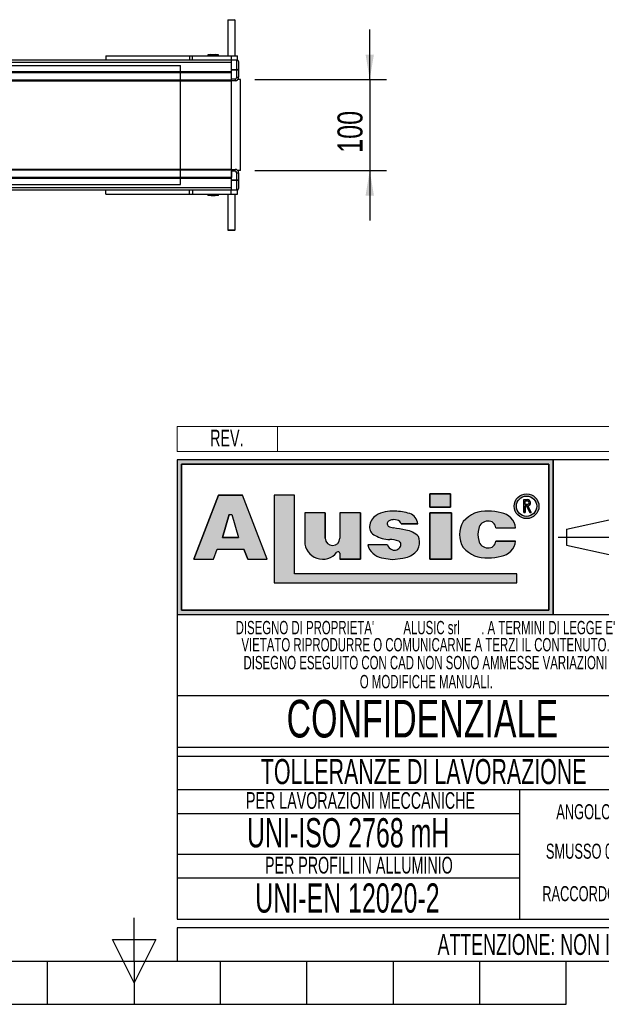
# Model space of a CAD drawing. Header units: millimetres. Extents: x 0 to 420, y 0 to 297.
# Tile 14 of 80: x 196 to 266, y 0 to 118. Entities that reach past the tile are written whole.
import ezdxf
from ezdxf.enums import TextEntityAlignment as Align

# ---------------------------------------------------------------- set-up
doc = ezdxf.new("R2010")
doc.units = ezdxf.units.MM
doc.linetypes.add('CENTERX2', pattern=[20.319999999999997, 12.7, -2.54, 2.54, -2.54])
doc.layers.add('CARTIGLIO', color=140, linetype='Continuous')
doc.layers.add('QUOTE', color=174, linetype='Continuous')
doc.styles.add('SLDTEXTSTYLE0', font='TXT', dxfattribs={"width": 0.6382978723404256})
doc.styles.add('SLDTEXTSTYLE1', font='TXT', dxfattribs={"width": 0.675})
doc.styles.add('SLDTEXTSTYLE3', font='TXT', dxfattribs={"width": 0.75})
doc.dimstyles.new('SLDDIMSTYLE1', dxfattribs={"dimtxt": 3, "dimasz": 3, "dimexe": 0, "dimexo": 0.0625, "dimgap": 0.75, "dimtad": 1, "dimlfac": 9.185211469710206, "dimrnd": 1e-09, "dimzin": 12, "dimdsep": 46, "dimtxsty": 'SLDTEXTSTYLE3', "dimsah": 1, "dimcen": 0.09, "dimadec": 0, "dimazin": 3, "dimtfac": 1, "dimtdec": 3, "dimtmove": 0, "dimatfit": 0, "dimfxl": 0, "dimfrac": 2, "dimtolj": 1, "dimtzin": 12, "dimarcsym": 0})

# ---------------------------------------------------------------- blocks, each defined once
blk = doc.blocks.new('SW_NOTE_0_1')
at = {"layer": 'CARTIGLIO', "color": 0, "insert": (85.40558510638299, 3.222669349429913), "char_height": 2.5, "attachment_point": 2, "style": 'SLDTEXTSTYLE0'}
blk.add_mtext("ATTENZIONE: NON INTERPRETARE IL DISEGNO. IN CASO DI QUOTE MANCANTI O POCO CHIARE CONSULTARE L'UFFICIO TECNICO", dxfattribs=at)
blk = doc.blocks.new('SW_NOTE_0_14')
at = {"layer": 'CARTIGLIO', "color": 0, "insert": (6.67819148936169, 2.320321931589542), "char_height": 1.8, "attachment_point": 2, "style": 'SLDTEXTSTYLE0'}
blk.add_mtext("ANGOLO ±10'", dxfattribs=at)
blk = doc.blocks.new('SW_NOTE_0_15')
at = {"layer": 'CARTIGLIO', "color": 0, "insert": (23.93617021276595, 3.867203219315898), "char_height": 3, "attachment_point": 2, "style": 'SLDTEXTSTYLE0'}
blk.add_mtext('TOLLERANZE DI LAVORAZIONE', dxfattribs=at)
blk = doc.blocks.new('SW_NOTE_0_16')
at = {"layer": 'CARTIGLIO', "color": 0, "insert": (21.07265624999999, 5.800804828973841), "char_height": 4.500000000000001, "attachment_point": 2, "style": 'SLDTEXTSTYLE1'}
blk.add_mtext('CONFIDENZIALE', dxfattribs=at)
blk = doc.blocks.new('SW_NOTE_0_17')
at = {"layer": 'CARTIGLIO', "color": 0, "insert": (28.04255319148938, 2.062508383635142), "char_height": 1.6, "attachment_point": 2, "style": 'SLDTEXTSTYLE0'}
blk.add_mtext('DISEGNO ESEGUITO CON CAD NON SONO AMMESSE VARIAZIONI', dxfattribs=at)
blk = doc.blocks.new('SW_NOTE_0_18')
at = {"layer": 'CARTIGLIO', "color": 0, "insert": (27.3404255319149, 2.062508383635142), "char_height": 1.6, "attachment_point": 2, "style": 'SLDTEXTSTYLE0'}
blk.add_mtext('VIETATO RIPRODURRE O COMUNICARNE A TERZI IL CONTENUTO.', dxfattribs=at)
blk = doc.blocks.new('SW_NOTE_0_19')
at = {"layer": 'CARTIGLIO', "color": 0, "insert": (7.587765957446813, 2.320321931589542), "char_height": 1.8, "attachment_point": 2, "style": 'SLDTEXTSTYLE0'}
blk.add_mtext('SMUSSO 0.5x45°', dxfattribs=at)
blk = doc.blocks.new('SW_NOTE_0_20')
at = {"layer": 'CARTIGLIO', "color": 0, "insert": (10.40425531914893, 2.062508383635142), "char_height": 1.6, "attachment_point": 2, "style": 'SLDTEXTSTYLE0'}
blk.add_mtext('O MODIFICHE MANUALI.', dxfattribs=at)
blk = doc.blocks.new('SW_NOTE_0_21')
at = {"layer": 'CARTIGLIO', "color": 0, "char_height": 1.6, "attachment_point": 2, "style": 'SLDTEXTSTYLE0'}
for s, insert in [("DISEGNO DI PROPRIETA'", (10.27659574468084, 2.062508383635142)), ('ALUSIC srl', (25.45120500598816, 2.062508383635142)), (". A TERMINI DI LEGGE E'", (39.41078027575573, 2.062508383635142))]:
    blk.add_mtext(s, dxfattribs=dict(at, insert=insert))
blk = doc.blocks.new('SW_NOTE_0_22')
at = {"layer": 'CARTIGLIO', "color": 0, "insert": (8.569148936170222, 2.320321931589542), "char_height": 1.8, "attachment_point": 2, "style": 'SLDTEXTSTYLE0'}
blk.add_mtext('RACCORDO R 0.5', dxfattribs=at)
blk = doc.blocks.new('SW_NOTE_0_23')
at = {"layer": 'CARTIGLIO', "color": 0, "insert": (18.30319148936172, 2.578135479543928), "char_height": 2, "attachment_point": 2, "style": 'SLDTEXTSTYLE0'}
blk.add_mtext('PER LAVORAZIONI MECCANICHE', dxfattribs=at)
blk = doc.blocks.new('SW_NOTE_0_24')
at = {"layer": 'CARTIGLIO', "color": 0, "insert": (15.68484042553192, 4.511737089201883), "char_height": 3.5, "attachment_point": 2, "style": 'SLDTEXTSTYLE0'}
blk.add_mtext('UNI-ISO 2768 mH', dxfattribs=at)
blk = doc.blocks.new('SW_NOTE_0_25')
at = {"layer": 'CARTIGLIO', "color": 0, "insert": (13.85638297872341, 2.578135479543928), "char_height": 2, "attachment_point": 2, "style": 'SLDTEXTSTYLE0'}
blk.add_mtext('PER PROFILI IN ALLUMINIO', dxfattribs=at)
blk = doc.blocks.new('SW_NOTE_0_26')
at = {"layer": 'CARTIGLIO', "color": 0, "insert": (14.05585106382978, 4.511737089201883), "char_height": 3.5, "attachment_point": 2, "style": 'SLDTEXTSTYLE0'}
blk.add_mtext('UNI-EN 12020-2', dxfattribs=at)
blk = doc.blocks.new('SW_NOTE_0_27')
at = {"layer": 'CARTIGLIO', "color": 0, "insert": (2.340425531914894, 2.578135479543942), "char_height": 2, "attachment_point": 2, "style": 'SLDTEXTSTYLE0'}
blk.add_mtext('REV.', dxfattribs=at)
blk = doc.blocks.new('Cartiglio ALUSIC')
at = {"layer": 'CARTIGLIO'}
h = blk.add_hatch(color=256, dxfattribs=at)
h.paths.add_polyline_path([(113.971100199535, 149.9990413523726), (113.971100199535, 131.4990413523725), (158.971100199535, 131.4990413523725), (158.971100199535, 149.9990413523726)], flags=0)
h.paths.add_polyline_path([(114.471100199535, 131.9990413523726), (114.471100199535, 149.4990413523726), (158.471100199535, 149.4990413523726), (158.471100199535, 131.9990413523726)], flags=0)
h = blk.add_hatch(color=256, dxfattribs=at)
h.paths.add_polyline_path([(118.292263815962, 138.1064632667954), (118.7611454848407, 139.3206628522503), (121.9303757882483, 139.3206628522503), (122.3992574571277, 138.1064632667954), (124.7510688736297, 138.1064632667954), (121.7833115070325, 145.7916640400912), (118.9082097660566, 145.7916640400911), (115.9404523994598, 138.1064632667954)], flags=0)
h.paths.add_polyline_path([(119.3961687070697, 140.7216809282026), (120.1708764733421, 143.4547391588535), (120.5206447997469, 143.4547391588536), (121.2953525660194, 140.721680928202)], flags=0)
for points in [[(128.0219401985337, 145.7956943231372), (125.5527056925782, 145.7956943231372), (125.5527056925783, 135.2696801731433), (154.6424359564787, 135.2696801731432), (154.6424359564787, 136.3597302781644), (128.0219401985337, 136.3597302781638)], [(144.2116339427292, 145.9308884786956), (144.2116339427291, 144.3245774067), (146.6985305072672, 144.3245774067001), (146.6985305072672, 145.9308884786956)], [(146.7838932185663, 143.6808359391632), (144.2116339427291, 143.6808359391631), (144.2116339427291, 138.1064632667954), (146.7838932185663, 138.1064632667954)]]:
    blk.add_hatch(color=256, dxfattribs=at).paths.add_polyline_path(points, flags=0)
h = blk.add_hatch(color=256, dxfattribs=at)
edge = h.paths.add_edge_path(flags=0)
edge.add_arc((155.7921827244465, 144.4510199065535), 1.479868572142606, 0, 360)
edge = h.paths.add_edge_path(flags=0)
edge.add_arc((155.7921827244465, 144.4510199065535), 1.214864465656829, 0, 360)
h = blk.add_hatch(color=256, dxfattribs=at)
edge = h.paths.add_edge_path(flags=0)
edge.add_arc((155.8903200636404, 144.8676091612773), 0.3723980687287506, 277.1406326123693, 450.0000000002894)
edge.add_line((155.8903200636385, 145.240007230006), (155.450204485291, 145.240007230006))
edge.add_line((155.450204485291, 145.240007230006), (155.450204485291, 143.6880606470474))
edge.add_line((155.450204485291, 143.6880606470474), (155.605611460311, 143.6880606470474))
edge.add_line((155.605611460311, 143.6880606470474), (155.605611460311, 144.4952110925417))
edge.add_line((155.605611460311, 144.4952110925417), (155.764003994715, 144.4952110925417))
edge.add_line((155.764003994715, 144.4952110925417), (156.171212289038, 143.6880606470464))
edge.add_line((156.171212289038, 143.6880606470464), (156.3452765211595, 143.6880606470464))
edge.add_line((156.3452765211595, 143.6880606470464), (155.9366110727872, 144.4980993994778))
edge = h.paths.add_edge_path(flags=0)
edge.add_line((155.6056114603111, 145.0846002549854), (155.8903200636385, 145.0846002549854))
edge.add_arc((155.8903200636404, 144.8676091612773), 0.2169910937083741, -90.00000000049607, 90.00000000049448, ccw=False)
edge.add_line((155.8903200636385, 144.6506180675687), (155.6056114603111, 144.6506180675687))
edge.add_line((155.6056114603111, 144.6506180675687), (155.6056114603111, 145.0846002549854))
h = blk.add_hatch(color=256, dxfattribs=at)
edge = h.paths.add_edge_path(flags=0)
edge.add_line((139.7219511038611, 138.0874905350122), (140.9616140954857, 138.2313935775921))
edge.add_arc((140.6251358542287, 140.9172664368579), 2.706867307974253, 277.1406456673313, 311.0032214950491)
edge.add_arc((141.7459062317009, 139.8536948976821), 1.178212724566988, 303.7868133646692, 347.8980612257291)
edge.add_arc((141.0550130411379, 140.1458147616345), 1.920162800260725, 343.6935231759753, 381.4193527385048)
edge.add_arc((140.9170023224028, 138.8528855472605), 2.77207698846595, 46.00269433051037, 81.25096772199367)
edge.add_arc((133.1604335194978, 99.54681763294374), 42.8338661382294, 78.993004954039, 81.01866969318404)
edge.add_arc((140.0875549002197, 143.5111497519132), 1.672976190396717, 238.77709912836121, 261.74465207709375, ccw=False)
edge.add_arc((139.511171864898, 142.3534770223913), 0.3988810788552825, 114.64010585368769, 223.1865854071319, ccw=False)
edge.add_arc((139.9292750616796, 141.471492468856), 1.374925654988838, 90.51660503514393, 115.15343256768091, ccw=False)
edge.add_arc((139.978971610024, 141.8617877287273), 0.986530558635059, 50.69488274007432, 93.60864602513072, ccw=False)
edge.add_arc((140.2656634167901, 142.2302567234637), 0.519939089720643, 14.547573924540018, 49.4198797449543, ccw=False)
edge.add_line((140.7689329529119, 142.3608569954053), (142.7634621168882, 142.3608569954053))
edge.add_arc((141.3534729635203, 142.2214802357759), 1.416861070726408, 5.645321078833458, 71.38339334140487)
edge.add_arc((140.0918708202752, 138.6413140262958), 5.212710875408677, 70.80435731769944, 90.86664277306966)
edge.add_arc((139.6876943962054, 140.01898057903), 3.848224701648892, 85.15036290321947, 119.9120405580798)
edge.add_arc((138.7589405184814, 141.8826763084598), 1.774008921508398, 123.9309471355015, 174.9914571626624)
edge.add_arc((138.007121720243, 141.9227892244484), 1.021881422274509, 173.5516105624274, 249.3813116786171)
edge.add_arc((139.4480837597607, 143.8857829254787), 3.430150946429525, 238.3320469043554, 269.1908231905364)
edge.add_arc((139.5671105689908, 138.3083973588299), 2.154096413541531, 64.99796384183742, 94.45891481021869, ccw=False)
edge.add_arc((140.3551381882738, 139.8813550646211), 0.398545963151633, -35.586121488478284, 72.11412463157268, ccw=False)
edge.add_arc((139.9862171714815, 139.9393420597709), 0.7512299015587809, 245.201083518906, 337.29941344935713, ccw=False)
edge.add_arc((139.934335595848, 140.0154535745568), 0.8024620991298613, 192.5591591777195, 250.8523518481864, ccw=False)
edge.add_line((139.1510748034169, 139.8409601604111), (136.768183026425, 139.8409601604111))
edge.add_arc((138.8654850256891, 140.4022414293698), 2.1711085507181, 194.9824340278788, 258.3364147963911)
edge.add_line((138.4265630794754, 138.2759630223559), (139.7219511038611, 138.0874905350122))
h = blk.add_hatch(color=256, dxfattribs=at)
edge = h.paths.add_edge_path(flags=0)
edge.add_arc((151.1448446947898, 140.5631500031), 1.095489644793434, 191.1589777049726, 269.9285492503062, ccw=False)
edge.add_arc((152.2932291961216, 141.066632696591), 2.335462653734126, 162.1599290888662, 197.8400709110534, ccw=False)
edge.add_arc((151.1448446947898, 141.5701153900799), 1.095489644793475, 90.07145075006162, 168.8410222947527, ccw=False)
edge.add_arc((151.2517282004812, 141.8150308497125), 0.8574339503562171, 2.566657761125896, 97.25285314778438, ccw=False)
edge.add_line((152.108301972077, 141.8534281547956), (154.4848142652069, 141.8534281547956))
edge.add_arc((152.4212904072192, 141.6061501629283), 2.078287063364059, 6.833333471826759, 81.00039250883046)
edge.add_arc((151.336234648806, 138.6914263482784), 5.163706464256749, 74.1517675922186, 91.31975036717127)
edge.add_arc((150.8738064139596, 140.4366829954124), 3.434301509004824, 84.25969198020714, 140.8312604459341)
edge.add_arc((150.5707293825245, 141.0666326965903), 2.817144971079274, 146.8823062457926, 213.1176937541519)
edge.add_arc((150.87380641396, 141.6965823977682), 3.434301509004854, 219.1687395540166, 275.7403080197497)
edge.add_arc((151.3362346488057, 143.4418390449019), 5.163706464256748, 268.6802496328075, 285.8482324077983)
edge.add_arc((152.4212904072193, 140.5271152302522), 2.078287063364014, 278.9996074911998, 353.1666665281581)
edge.add_line((154.4848142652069, 140.2798372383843), (152.1083019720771, 140.2798372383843))
edge.add_arc((151.2517282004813, 140.3182345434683), 0.8574339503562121, 262.7471468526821, 357.4333422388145, ccw=False)
h = blk.add_hatch(color=256, dxfattribs=at)
edge = h.paths.add_edge_path(flags=0)
edge.add_arc((132.5578484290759, 140.6186164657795), 0.8721260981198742, 180, 360, ccw=False)
edge.add_line((131.6857223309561, 140.6186164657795), (131.6857223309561, 143.6808359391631))
edge.add_line((131.6857223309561, 143.6808359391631), (129.2243885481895, 143.6808359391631))
edge.add_line((129.2243885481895, 143.6808359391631), (129.2243885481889, 140.2640777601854))
edge.add_arc((131.3820030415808, 140.2640777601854), 2.157614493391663, 180, 321.9680973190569)
edge.add_arc((133.2350345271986, 138.8146685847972), 0.1949400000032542, 3.751097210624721e-10, 141.9680973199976, ccw=False)
edge.add_line((133.4299745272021, 138.8146685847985), (133.4299745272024, 138.106463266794))
edge.add_line((133.4299745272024, 138.106463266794), (135.91068894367, 138.106463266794))
edge.add_line((135.91068894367, 138.106463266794), (135.9106889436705, 143.6808359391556))
edge.add_line((135.9106889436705, 143.6808359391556), (133.4299745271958, 143.6808359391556))
edge.add_line((133.4299745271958, 143.6808359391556), (133.4299745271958, 140.6186164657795))
at = {"color": 161, "linetype": 'Continuous', "lineweight": 18}
for p, q in [((113.971100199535, 150.9990413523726), (113.971100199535, 153.9990413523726)), ((113.971100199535, 153.9990413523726), (313.621100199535, 153.9990413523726)), ((125.971100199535, 153.9990413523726), (125.971100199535, 150.9990413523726)), ((113.971100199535, 150.9990413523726), (313.621100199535, 150.9990413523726))]:
    blk.add_line(p, q, dxfattribs=at)
at = {"layer": 'CARTIGLIO'}
for p, q in [((113.971100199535, 149.9990413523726), (113.971100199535, 131.4990413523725)), ((113.971100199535, 149.9990413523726), (113.971100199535, 94.99904135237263)), ((173.971100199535, 149.9990413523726), (113.971100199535, 149.9990413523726)), ((158.971100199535, 149.9990413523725), (113.971100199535, 149.9990413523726)), ((113.971100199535, 149.9990413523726), (113.971100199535, 131.4990413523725)), ((113.971100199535, 149.9990413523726), (113.971100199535, 115.5498549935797)), ((158.971100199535, 131.4990413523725), (158.971100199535, 149.9990413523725)), ((158.971100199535, 149.9990413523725), (158.971100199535, 131.4990413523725)), ((114.471100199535, 131.9990413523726), (114.471100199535, 149.4990413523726)), ((114.471100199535, 149.4990413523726), (114.471100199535, 131.9990413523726)), ((114.471100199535, 149.4990413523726), (158.471100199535, 149.4990413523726)), ((158.471100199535, 149.4990413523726), (114.471100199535, 149.4990413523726)), ((158.471100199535, 149.4990413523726), (158.471100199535, 131.9990413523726)), ((158.471100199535, 131.9990413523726), (158.471100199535, 149.4990413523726)), ((118.9082097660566, 145.7916640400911), (115.9404523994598, 138.1064632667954)), ((115.9404523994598, 138.1064632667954), (118.9082097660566, 145.7916640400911)), ((121.7833115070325, 145.7916640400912), (118.9082097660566, 145.7916640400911)), ((118.9082097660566, 145.7916640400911), (121.7833115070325, 145.7916640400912)), ((124.7510688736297, 138.1064632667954), (121.7833115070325, 145.7916640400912)), ((124.7510688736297, 138.1064632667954), (121.7833115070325, 145.7916640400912)), ((128.0219401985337, 145.7956943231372), (125.5527056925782, 145.7956943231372)), ((125.5527056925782, 145.7956943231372), (125.5527056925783, 135.2696801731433)), ((128.0219401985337, 145.7956943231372), (125.5527056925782, 145.7956943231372)), ((125.5527056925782, 145.7956943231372), (125.5527056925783, 135.2696801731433)), ((128.0219401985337, 136.3597302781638), (128.0219401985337, 145.7956943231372)), ((128.0219401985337, 136.3597302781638), (128.0219401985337, 145.7956943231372)), ((146.6985305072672, 145.9308884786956), (144.2116339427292, 145.9308884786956)), ((144.2116339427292, 145.9308884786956), (144.2116339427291, 144.3245774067)), ((144.2116339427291, 144.3245774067), (144.2116339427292, 145.9308884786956)), ((144.2116339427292, 145.9308884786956), (146.6985305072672, 145.9308884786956)), ((146.6985305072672, 145.9308884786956), (146.6985305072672, 144.3245774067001)), ((146.6985305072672, 144.3245774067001), (146.6985305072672, 145.9308884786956)), ((155.450204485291, 143.6880606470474), (155.450204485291, 145.240007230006)), ((155.450204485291, 143.6880606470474), (155.450204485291, 145.240007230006)), ((155.450204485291, 145.240007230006), (155.8903200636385, 145.240007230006)), ((155.450204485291, 145.240007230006), (155.8903200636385, 145.240007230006)), ((155.6056114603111, 145.0846002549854), (155.8903200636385, 145.0846002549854)), ((155.6056114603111, 144.6506180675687), (155.6056114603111, 145.0846002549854)), ((155.6056114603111, 144.6506180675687), (155.6056114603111, 145.0846002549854)), ((155.6056114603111, 145.0846002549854), (155.8903200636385, 145.0846002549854)), ((144.2116339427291, 144.3245774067), (146.6985305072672, 144.3245774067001)), ((146.6985305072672, 144.3245774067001), (144.2116339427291, 144.3245774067)), ((155.6056114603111, 144.6506180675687), (155.8903200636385, 144.6506180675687)), ((155.8903200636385, 144.6506180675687), (155.6056114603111, 144.6506180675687)), ((155.605611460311, 144.4952110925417), (155.605611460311, 143.6880606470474)), ((155.605611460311, 143.6880606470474), (155.605611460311, 144.4952110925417)), ((155.764003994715, 144.4952110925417), (155.605611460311, 144.4952110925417)), ((155.605611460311, 144.4952110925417), (155.764003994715, 144.4952110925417)), ((156.171212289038, 143.6880606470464), (155.764003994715, 144.4952110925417)), ((155.764003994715, 144.4952110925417), (156.171212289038, 143.6880606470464)), ((155.9366110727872, 144.4980993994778), (156.3452765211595, 143.6880606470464)), ((155.9366110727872, 144.4980993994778), (156.3452765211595, 143.6880606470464)), ((119.3961687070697, 140.7216809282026), (120.1708764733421, 143.4547391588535)), ((120.1708764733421, 143.4547391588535), (119.3961687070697, 140.7216809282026)), ((120.1708764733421, 143.4547391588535), (120.5206447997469, 143.4547391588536)), ((120.1708764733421, 143.4547391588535), (120.5206447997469, 143.4547391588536)), ((120.5206447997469, 143.4547391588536), (121.2953525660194, 140.721680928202)), ((120.5206447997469, 143.4547391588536), (121.2953525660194, 140.721680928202)), ((129.2243885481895, 143.6808359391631), (129.2243885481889, 140.2640777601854)), ((131.6857223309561, 143.6808359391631), (129.2243885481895, 143.6808359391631)), ((131.6857223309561, 143.6808359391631), (129.2243885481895, 143.6808359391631)), ((129.2243885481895, 143.6808359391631), (129.2243885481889, 140.2640777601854)), ((131.6857223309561, 140.6186164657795), (131.6857223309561, 143.6808359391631)), ((131.6857223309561, 143.6808359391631), (131.6857223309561, 140.6186164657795)), ((135.9106889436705, 143.6808359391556), (133.4299745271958, 143.6808359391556)), ((133.4299745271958, 143.6808359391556), (133.4299745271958, 140.6186164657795)), ((133.4299745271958, 143.6808359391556), (133.4299745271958, 140.6186164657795)), ((135.9106889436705, 143.6808359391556), (133.4299745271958, 143.6808359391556)), ((135.9106889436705, 143.6808359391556), (135.91068894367, 138.106463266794)), ((135.91068894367, 138.106463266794), (135.9106889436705, 143.6808359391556)), ((146.7838932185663, 143.6808359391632), (144.2116339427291, 143.6808359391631)), ((144.2116339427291, 143.6808359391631), (144.2116339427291, 138.1064632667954)), ((144.2116339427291, 143.6808359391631), (146.7838932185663, 143.6808359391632)), ((144.2116339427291, 138.1064632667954), (144.2116339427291, 143.6808359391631)), ((146.7838932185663, 138.1064632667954), (146.7838932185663, 143.6808359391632)), ((146.7838932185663, 143.6808359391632), (146.7838932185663, 138.1064632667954)), ((155.450204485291, 143.6880606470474), (155.605611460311, 143.6880606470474)), ((155.605611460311, 143.6880606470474), (155.450204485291, 143.6880606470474)), ((156.171212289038, 143.6880606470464), (156.3452765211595, 143.6880606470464)), ((156.3452765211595, 143.6880606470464), (156.171212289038, 143.6880606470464)), ((160.5624374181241, 141.7060810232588), (166.0550106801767, 142.8872795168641)), ((140.7689329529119, 142.3608569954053), (142.7634621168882, 142.3608569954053)), ((142.7634621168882, 142.3608569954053), (140.7689329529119, 142.3608569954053)), ((152.108301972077, 141.8534281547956), (154.4848142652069, 141.8534281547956)), ((152.108301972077, 141.8534281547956), (154.4848142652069, 141.8534281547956)), ((160.5624374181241, 141.7060810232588), (160.5624374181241, 139.7920016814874)), ((121.2953525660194, 140.721680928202), (119.3961687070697, 140.7216809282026)), ((119.3961687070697, 140.7216809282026), (121.2953525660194, 140.721680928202)), ((154.4848142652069, 140.2798372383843), (152.1083019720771, 140.2798372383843)), ((152.1083019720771, 140.2798372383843), (154.4848142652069, 140.2798372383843)), ((118.292263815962, 138.1064632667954), (118.7611454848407, 139.3206628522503)), ((118.292263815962, 138.1064632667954), (118.7611454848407, 139.3206628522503)), ((118.7611454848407, 139.3206628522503), (121.9303757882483, 139.3206628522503)), ((118.7611454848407, 139.3206628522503), (121.9303757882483, 139.3206628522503)), ((122.3992574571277, 138.1064632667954), (121.9303757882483, 139.3206628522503)), ((121.9303757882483, 139.3206628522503), (122.3992574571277, 138.1064632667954)), ((139.1510748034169, 139.8409601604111), (136.768183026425, 139.8409601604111)), ((139.1510748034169, 139.8409601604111), (136.768183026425, 139.8409601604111)), ((160.5624374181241, 139.7920016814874), (166.0550106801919, 138.6108031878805)), ((115.9404523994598, 138.1064632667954), (118.292263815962, 138.1064632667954)), ((115.9404523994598, 138.1064632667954), (118.292263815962, 138.1064632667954)), ((122.3992574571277, 138.1064632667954), (124.7510688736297, 138.1064632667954)), ((122.3992574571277, 138.1064632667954), (124.7510688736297, 138.1064632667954)), ((133.4299745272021, 138.8146685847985), (133.4299745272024, 138.106463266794)), ((133.4299745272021, 138.8146685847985), (133.4299745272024, 138.106463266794)), ((133.4299745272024, 138.106463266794), (135.91068894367, 138.106463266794)), ((135.91068894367, 138.106463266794), (133.4299745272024, 138.106463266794)), ((138.4265630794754, 138.2759630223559), (139.7219511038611, 138.0874905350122)), ((138.4265630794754, 138.2759630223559), (139.7219511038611, 138.0874905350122)), ((139.7219511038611, 138.0874905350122), (140.9616140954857, 138.2313935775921)), ((139.7219511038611, 138.0874905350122), (140.9616140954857, 138.2313935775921)), ((144.2116339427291, 138.1064632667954), (146.7838932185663, 138.1064632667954)), ((146.7838932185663, 138.1064632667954), (144.2116339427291, 138.1064632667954)), ((154.6424359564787, 136.3597302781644), (128.0219401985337, 136.3597302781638)), ((154.6424359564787, 136.3597302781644), (128.0219401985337, 136.3597302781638)), ((154.6424359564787, 135.2696801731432), (154.6424359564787, 136.3597302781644)), ((154.6424359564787, 135.2696801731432), (154.6424359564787, 136.3597302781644)), ((125.5527056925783, 135.2696801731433), (154.6424359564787, 135.2696801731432)), ((125.5527056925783, 135.2696801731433), (154.6424359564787, 135.2696801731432)), ((113.971100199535, 131.4990413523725), (158.971100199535, 131.4990413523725)), ((113.971100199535, 131.4990413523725), (173.971100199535, 131.4990413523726)), ((158.471100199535, 131.9990413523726), (114.471100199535, 131.9990413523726)), ((114.471100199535, 131.9990413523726), (158.471100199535, 131.9990413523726)), ((173.971100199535, 121.7636603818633), (113.971100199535, 121.7636603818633)), ((173.971100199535, 115.5498549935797), (113.971100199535, 115.5498549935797)), ((113.971100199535, 114.5498549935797), (173.971100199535, 114.5498549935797)), ((113.971100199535, 114.5498549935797), (113.971100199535, 94.99904135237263)), ((173.9571410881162, 110.4900006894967), (113.9571410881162, 110.4900006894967)), ((154.9806365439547, 94.99904135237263), (154.9806365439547, 110.4900006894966)), ((113.971100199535, 107.6716313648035), (154.9806365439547, 107.6716313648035)), ((154.9806365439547, 102.7445210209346), (113.971100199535, 102.7445210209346)), ((113.9850593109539, 99.96496483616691), (154.9945956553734, 99.96496483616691)), ((113.971100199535, 94.99904135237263), (173.971100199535, 94.99904135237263)), ((313.621100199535, 93.99904135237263), (113.971100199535, 93.99904135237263)), ((113.971100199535, 93.99904135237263), (113.971100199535, 89.99904135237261)), ((113.971100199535, 89.99904135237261), (313.621100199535, 89.99904135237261))]:
    blk.add_line(p, q, dxfattribs=at)
at = {"layer": 'CARTIGLIO', "linetype": 'CENTERX2'}
blk.add_line((159.5584198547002, 140.749041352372), (173.3837805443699, 140.749041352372), dxfattribs=at)
at = {"layer": 'CARTIGLIO', "linetype": 'Continuous'}
blk.add_line((113.9695322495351, 89.99904135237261), (313.621100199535, 89.99904135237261), dxfattribs=at)
at = {"layer": 'CARTIGLIO'}
for radius in [1.479868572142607, 1.479868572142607, 1.214864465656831, 1.214864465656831]:
    blk.add_circle((155.7921827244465, 144.4510199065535), radius, dxfattribs=at)
for centre, radius, start, end in [((155.8903200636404, 144.8676091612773), 0.3723980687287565, 277.1406326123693, 90.00000000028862), ((155.8903200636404, 144.8676091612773), 0.3723980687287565, 277.1406326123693, 90.00000000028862), ((155.8903200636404, 144.8676091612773), 0.2169910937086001, 269.9999999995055, 90.00000000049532), ((155.8903200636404, 144.8676091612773), 0.2169910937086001, 269.9999999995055, 90.00000000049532), ((139.6876943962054, 140.01898057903), 3.848224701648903, 85.15036290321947, 119.9120405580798), ((139.6876943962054, 140.01898057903), 3.848224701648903, 85.15036290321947, 119.9120405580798), ((140.0918708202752, 138.6413140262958), 5.212710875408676, 70.80435731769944, 90.86664277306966), ((140.0918708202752, 138.6413140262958), 5.212710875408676, 70.80435731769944, 90.86664277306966), ((150.8738064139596, 140.4366829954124), 3.434301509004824, 84.25969198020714, 140.8312604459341), ((150.8738064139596, 140.4366829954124), 3.434301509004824, 84.25969198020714, 140.8312604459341), ((151.336234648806, 138.6914263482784), 5.163706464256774, 74.1517675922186, 91.31975036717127), ((151.336234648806, 138.6914263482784), 5.163706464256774, 74.1517675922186, 91.31975036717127), ((138.7589405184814, 141.8826763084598), 1.774008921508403, 123.9309471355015, 174.9914571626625), ((138.7589405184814, 141.8826763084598), 1.774008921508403, 123.9309471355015, 174.9914571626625), ((139.511171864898, 142.3534770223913), 0.3988810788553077, 114.6401058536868, 223.1865854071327), ((139.511171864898, 142.3534770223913), 0.3988810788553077, 114.6401058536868, 223.1865854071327), ((139.9292750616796, 141.471492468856), 1.374925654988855, 90.51660503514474, 115.1534325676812), ((139.9292750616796, 141.471492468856), 1.374925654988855, 90.51660503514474, 115.1534325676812), ((139.978971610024, 141.8617877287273), 0.9865305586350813, 50.69488274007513, 93.60864602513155), ((139.978971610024, 141.8617877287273), 0.9865305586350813, 50.69488274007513, 93.60864602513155), ((141.3534729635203, 142.2214802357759), 1.416861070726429, 5.645321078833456, 71.38339334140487), ((141.3534729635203, 142.2214802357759), 1.416861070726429, 5.645321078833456, 71.38339334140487), ((151.1448446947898, 141.5701153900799), 1.095489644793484, 90.07145075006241, 168.8410222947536), ((151.1448446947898, 141.5701153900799), 1.095489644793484, 90.07145075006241, 168.8410222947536), ((151.2517282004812, 141.8150308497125), 0.8574339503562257, 2.566657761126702, 97.25285314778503), ((151.2517282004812, 141.8150308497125), 0.8574339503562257, 2.566657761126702, 97.25285314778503), ((152.4212904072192, 141.6061501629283), 2.078287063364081, 6.833333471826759, 81.00039250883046), ((152.4212904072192, 141.6061501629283), 2.078287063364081, 6.833333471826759, 81.00039250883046), ((138.007121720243, 141.9227892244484), 1.021881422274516, 173.5516105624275, 249.381311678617), ((138.007121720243, 141.9227892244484), 1.021881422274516, 173.5516105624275, 249.381311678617), ((140.0875549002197, 143.5111497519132), 1.672976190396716, 238.777099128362, 261.7446520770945), ((140.0875549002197, 143.5111497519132), 1.672976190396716, 238.777099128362, 261.7446520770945), ((133.1604335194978, 99.54681763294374), 42.83386613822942, 78.993004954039, 81.01866969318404), ((133.1604335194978, 99.54681763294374), 42.83386613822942, 78.993004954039, 81.01866969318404), ((140.2656634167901, 142.2302567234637), 0.5199390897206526, 14.5475739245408, 49.41987974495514), ((140.2656634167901, 142.2302567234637), 0.5199390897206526, 14.5475739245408, 49.41987974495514), ((140.9170023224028, 138.8528855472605), 2.77207698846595, 46.00269433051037, 81.25096772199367), ((140.9170023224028, 138.8528855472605), 2.77207698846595, 46.00269433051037, 81.25096772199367), ((150.5707293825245, 141.0666326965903), 2.81714497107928, 146.8823062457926, 213.1176937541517), ((150.5707293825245, 141.0666326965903), 2.81714497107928, 146.8823062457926, 213.1176937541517), ((152.2932291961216, 141.066632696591), 2.335462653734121, 162.159929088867, 197.8400709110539), ((152.2932291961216, 141.066632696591), 2.335462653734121, 162.159929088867, 197.8400709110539), ((132.5578484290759, 140.6186164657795), 0.8721260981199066, 180, 0), ((132.5578484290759, 140.6186164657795), 0.8721260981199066, 180, 0), ((139.4480837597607, 143.8857829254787), 3.430150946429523, 238.3320469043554, 269.1908231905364), ((139.4480837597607, 143.8857829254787), 3.430150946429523, 238.3320469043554, 269.1908231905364), ((139.5671105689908, 138.3083973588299), 2.154096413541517, 64.99796384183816, 94.45891481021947), ((139.5671105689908, 138.3083973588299), 2.154096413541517, 64.99796384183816, 94.45891481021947), ((141.0550130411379, 140.1458147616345), 1.920162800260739, 343.6935231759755, 21.41935273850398), ((141.0550130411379, 140.1458147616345), 1.920162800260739, 343.6935231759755, 21.41935273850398), ((151.1448446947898, 140.5631500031), 1.095489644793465, 191.1589777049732, 269.9285492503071), ((151.1448446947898, 140.5631500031), 1.095489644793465, 191.1589777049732, 269.9285492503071), ((151.2517282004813, 140.3182345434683), 0.8574339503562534, 262.7471468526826, 357.4333422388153), ((151.2517282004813, 140.3182345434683), 0.8574339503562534, 262.7471468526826, 357.4333422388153), ((152.4212904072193, 140.5271152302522), 2.078287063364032, 278.9996074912, 353.1666665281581), ((152.4212904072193, 140.5271152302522), 2.078287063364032, 278.9996074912, 353.1666665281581), ((131.3820030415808, 140.2640777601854), 2.157614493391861, 180, 321.9680973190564), ((131.3820030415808, 140.2640777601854), 2.157614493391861, 180, 321.9680973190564), ((138.8654850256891, 140.4022414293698), 2.171108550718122, 194.9824340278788, 258.3364147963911), ((138.8654850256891, 140.4022414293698), 2.171108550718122, 194.9824340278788, 258.3364147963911), ((139.934335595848, 140.0154535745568), 0.8024620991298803, 192.5591591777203, 250.8523518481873), ((139.934335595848, 140.0154535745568), 0.8024620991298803, 192.5591591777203, 250.8523518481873), ((139.9862171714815, 139.9393420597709), 0.7512299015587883, 245.2010835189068, 337.2994134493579), ((139.9862171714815, 139.9393420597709), 0.7512299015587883, 245.2010835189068, 337.2994134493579), ((140.3551381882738, 139.8813550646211), 0.398545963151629, 324.4138785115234, 72.11412463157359), ((140.3551381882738, 139.8813550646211), 0.398545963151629, 324.4138785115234, 72.11412463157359), ((141.7459062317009, 139.8536948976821), 1.178212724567, 303.7868133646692, 347.8980612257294), ((141.7459062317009, 139.8536948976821), 1.178212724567, 303.7868133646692, 347.8980612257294), ((150.87380641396, 141.6965823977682), 3.434301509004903, 219.1687395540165, 275.7403080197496), ((150.87380641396, 141.6965823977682), 3.434301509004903, 219.1687395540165, 275.7403080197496), ((133.2350345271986, 138.8146685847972), 0.1949400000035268, 3.759104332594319e-10, 141.9680973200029), ((133.2350345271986, 138.8146685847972), 0.1949400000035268, 3.759104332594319e-10, 141.9680973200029), ((140.6251358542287, 140.9172664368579), 2.706867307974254, 277.1406456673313, 311.0032214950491), ((140.6251358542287, 140.9172664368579), 2.706867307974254, 277.1406456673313, 311.0032214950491), ((151.3362346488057, 143.4418390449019), 5.163706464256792, 268.6802496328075, 285.8482324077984), ((151.3362346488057, 143.4418390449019), 5.163706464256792, 268.6802496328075, 285.8482324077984)]:
    blk.add_arc(centre, radius, start, end, dxfattribs=at)
at = {"layer": 'CARTIGLIO', "color": 140}
for name, p in [('SW_NOTE_0_27', (117.5683224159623, 151.0374199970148)), ('SW_NOTE_0_21', (118.9711016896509, 128.6603244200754)), ('SW_NOTE_0_18', (116.3533271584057, 126.6141659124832)), ('SW_NOTE_0_17', (115.6355512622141, 124.4682551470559)), ('SW_NOTE_0_20', (133.3899886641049, 122.1920407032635)), ('SW_NOTE_0_16', (122.2362996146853, 115.4679531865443)), ('SW_NOTE_0_15', (119.5374520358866, 110.3183836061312)), ('SW_NOTE_0_23', (117.6003680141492, 107.6481432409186)), ('SW_NOTE_0_14', (157.5950277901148, 106.4612057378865)), ('SW_NOTE_0_24', (118.7522918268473, 102.6005131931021)), ('SW_NOTE_0_19', (156.6725276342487, 101.7341689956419)), ('SW_NOTE_0_25', (121.8587729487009, 99.90266357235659)), ('SW_NOTE_0_26', (120.2859705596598, 94.78943414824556)), ('SW_NOTE_0_22', (155.6312777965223, 96.6517264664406)), ('SW_NOTE_0_1', (127.6311861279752, 90.01640253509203))]:
    blk.add_blockref(name, p, dxfattribs=at)
at = {"layer": 'CARTIGLIO', "color": 140, "style": 'SLDTEXTSTYLE0', "width": 0.6382978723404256}
for tag, height, p in [('AUTOATTR1', 3.5, (223.449403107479, 133.7003798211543)), ('AUTOATTR2', 3.5, (221.9290871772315, 127.4217635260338)), ('AUTOATTR11', 3.5, (223.1430107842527, 121.4105734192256)), ('AUTOATTR8', 4, (219.2444208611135, 110.0025032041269)), ('AUTOATTR9', 4, (218.1221976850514, 100.4234402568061)), ('AUTOATTR0', 4, (249.0325362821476, 100.3118048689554))]:
    blk.add_attdef(tag, text='', height=height, dxfattribs=at).set_placement(p, align=Align.TOP_CENTER)
at = {"layer": 'CARTIGLIO', "color": 140}
for tag in ['AUTOATTR13', 'AUTOATTR12', 'AUTOATTR10', 'AUTOATTR7', 'AUTOATTR6', 'AUTOATTR5', 'AUTOATTR4', 'AUTOATTR3']:
    blk.add_attdef(tag, (0, 0), '', height=4, dxfattribs=at)
blk = doc.blocks.new('_D_2')
at = {"layer": 'QUOTE'}
for p, q in [((238.22138566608, 110.7016431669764), (238.22138566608, 116.7016431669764)), ((224.452006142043, 110.7016431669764), (240.22138566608, 110.7016431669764)), ((238.22138566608, 110.7016431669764), (238.22138566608, 99.81457754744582)), ((224.452006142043, 99.81457754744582), (240.22138566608, 99.81457754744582)), ((238.22138566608, 99.81457754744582), (238.22138566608, 93.81457754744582))]:
    blk.add_line(p, q, dxfattribs=at)
for points in [[(238.22138566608, 110.7016431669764), (238.72138566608, 113.7016431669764), (237.72138566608, 113.7016431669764)], [(238.22138566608, 99.81457754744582), (237.72138566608, 96.81457754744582), (238.72138566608, 96.81457754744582)]]:
    blk.add_solid(points, dxfattribs=at)
at = {"layer": 'QUOTE', "insert": (234.3541823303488, 101.9331104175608), "char_height": 3, "attachment_point": 1, "rotation": 90.00000000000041, "style": 'SLDTEXTSTYLE3'}
blk.add_mtext('100', dxfattribs=at)

msp = doc.modelspace()

# ---------------------------------------------------------------- linework, layer by layer
at = {"color": 7, "linetype": 'Continuous', "lineweight": 25}
for p, q in [((221.2719448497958, 117.8707758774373), (221.2175095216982, 117.8163405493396)), ((221.2175095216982, 117.8163405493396), (221.2175095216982, 113.5322802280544)), ((222.0884747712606, 117.8163405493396), (221.2175095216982, 117.8163405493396)), ((221.2719448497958, 117.8707758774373), (222.034039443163, 117.8707758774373)), ((222.0884747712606, 117.8163405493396), (222.034039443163, 117.8707758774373)), ((222.0884747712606, 113.5322802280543), (222.0884747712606, 117.8163405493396)), ((206.6114896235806, 113.5322802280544), (206.6114896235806, 113.0652614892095)), ((206.6114896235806, 113.5322802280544), (216.6449419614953, 113.5322802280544)), ((210.8172159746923, 113.5350019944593), (210.8172159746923, 113.5322802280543)), ((211.6870298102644, 113.5322802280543), (211.6870298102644, 113.5350019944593)), ((216.6449419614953, 113.5322802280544), (216.9848904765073, 113.5322802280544)), ((216.6449419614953, 113.5322802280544), (216.6449419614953, 113.0652614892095)), ((216.9848904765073, 113.0652614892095), (216.9848904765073, 113.5322802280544)), ((216.9848904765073, 113.5322802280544), (221.6356401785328, 113.5322802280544)), ((218.8767904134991, 113.6955862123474), (218.8223550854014, 113.6411508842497)), ((218.8223550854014, 113.6411508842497), (218.8223550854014, 113.5322802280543)), ((219.1144959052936, 113.6411508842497), (218.8223550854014, 113.6411508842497)), ((218.8767904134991, 113.6955862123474), (219.226125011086, 113.6955862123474)), ((219.226125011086, 113.6955862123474), (219.1144959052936, 113.6411508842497)), ((219.1144959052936, 113.5322802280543), (219.1144959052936, 113.6411508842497)), ((219.226125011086, 113.6955862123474), (219.7250330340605, 113.6955862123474)), ((219.8366621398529, 113.6411508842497), (219.7250330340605, 113.6955862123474)), ((219.7250330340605, 113.6955862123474), (220.0743676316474, 113.6955862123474)), ((219.8366621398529, 113.5322802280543), (219.8366621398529, 113.6411508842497)), ((220.1288029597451, 113.6411508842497), (219.8366621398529, 113.6411508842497)), ((220.1288029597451, 113.6411508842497), (220.0743676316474, 113.6955862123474)), ((220.1288029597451, 113.5322802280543), (220.1288029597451, 113.6411508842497)), ((221.6356401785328, 113.5322802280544), (222.3977347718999, 113.5322802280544)), ((221.6356401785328, 113.5322802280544), (221.6356401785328, 113.0652614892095)), ((222.3977347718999, 113.0450944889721), (222.3977347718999, 113.5322802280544)), ((58.34700785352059, 112.7671156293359), (221.6529921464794, 112.7671156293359)), ((181.0090126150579, 113.0652614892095), (221.6529921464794, 113.0652614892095)), ((221.6529921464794, 113.0652614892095), (222.3062160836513, 113.0652614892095)), ((221.6529921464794, 113.0333740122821), (221.6529921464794, 113.0652614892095)), ((222.3062160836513, 113.0333740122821), (221.6529921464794, 113.0333740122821)), ((221.6529921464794, 111.8995717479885), (221.6529921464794, 113.0333740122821)), ((222.3062160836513, 113.0652614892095), (222.3062160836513, 113.0333740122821)), ((222.3062160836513, 111.8995717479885), (222.3062160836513, 113.0333740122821)), ((222.5239573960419, 112.8475201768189), (222.5239573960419, 111.77749286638)), ((58.34700785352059, 111.6499429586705), (221.6529921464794, 111.6499429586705)), ((58.34700785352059, 111.5410723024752), (221.6529921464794, 111.5410723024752)), ((221.6529921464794, 111.8995717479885), (222.3062160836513, 111.8995717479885)), ((221.6529921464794, 111.8225885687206), (221.6529921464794, 111.8995717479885)), ((222.3062160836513, 111.8225885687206), (221.6529921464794, 111.8225885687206)), ((221.6529921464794, 110.7789777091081), (221.6529921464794, 111.8225885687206)), ((221.6529921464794, 110.6701070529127), (221.6529921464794, 111.5410723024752)), ((222.3062160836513, 111.8995717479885), (222.3062160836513, 111.8225885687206)), ((222.3062160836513, 110.9967190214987), (222.3062160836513, 111.8225885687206)), ((222.3062160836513, 110.9967190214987), (222.5239573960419, 110.9967190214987)), ((222.5239573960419, 111.77749286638), (222.5239573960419, 110.9967190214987)), ((222.5239573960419, 110.7016431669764), (222.5239573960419, 110.9967190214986)), ((58.34700785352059, 110.6701070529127), (221.6529921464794, 110.6701070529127)), ((58.34700785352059, 110.5612363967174), (221.6529921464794, 110.5612363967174)), ((221.6529921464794, 110.7789777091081), (222.0884747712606, 110.7789777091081)), ((221.6529921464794, 110.5612363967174), (221.6529921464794, 110.6701070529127)), ((222.0884747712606, 110.5612363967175), (221.6529921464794, 110.5612363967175)), ((221.6529921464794, 99.9549843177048), (221.6529921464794, 110.5612363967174)), ((222.0884747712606, 110.7789777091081), (222.0884747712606, 110.5612363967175)), ((222.7416987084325, 110.7016431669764), (222.408748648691, 110.7016431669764)), ((222.7416987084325, 99.81457754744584), (222.7416987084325, 110.7016431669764)), ((221.6529921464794, 99.95498431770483), (58.34700785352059, 99.9549843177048)), ((221.6529921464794, 99.84611366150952), (58.34700785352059, 99.8461136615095)), ((221.6529921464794, 99.95498431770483), (222.0884747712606, 99.95498431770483)), ((221.6529921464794, 99.95498431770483), (221.6529921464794, 99.84611366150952)), ((221.6529921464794, 99.84611366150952), (221.6529921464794, 98.97514841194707)), ((222.0884747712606, 99.73724300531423), (221.6529921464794, 99.73724300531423)), ((221.6529921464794, 98.6936321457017), (221.6529921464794, 99.73724300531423)), ((222.0884747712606, 99.73724300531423), (222.0884747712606, 99.95498431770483)), ((222.3062160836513, 98.6936321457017), (222.3062160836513, 99.5195016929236)), ((222.3062160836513, 99.5195016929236), (222.5239573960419, 99.5195016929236)), ((222.7416987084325, 99.81457754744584), (222.408748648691, 99.81457754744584)), ((222.5239573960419, 99.51950169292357), (222.5239573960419, 99.81457754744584)), ((222.5239573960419, 99.5195016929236), (222.5239573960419, 98.73872784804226)), ((221.6529921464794, 98.97514841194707), (58.34700785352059, 98.97514841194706)), ((221.6529921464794, 98.86627775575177), (58.34700785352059, 98.86627775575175)), ((221.6529921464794, 98.6936321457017), (222.3062160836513, 98.6936321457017)), ((221.6529921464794, 98.61664896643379), (221.6529921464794, 98.6936321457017)), ((222.3062160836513, 98.61664896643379), (221.6529921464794, 98.61664896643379)), ((221.6529921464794, 97.48284670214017), (221.6529921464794, 98.61664896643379)), ((222.3062160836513, 98.6936321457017), (222.3062160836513, 98.61664896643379)), ((222.3062160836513, 97.48284670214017), (222.3062160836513, 98.61664896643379)), ((222.5239573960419, 98.73872784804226), (222.5239573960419, 97.6687005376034)), ((221.6529921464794, 97.74910508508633), (58.34700785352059, 97.7491050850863)), ((221.6529921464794, 97.45095922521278), (181.4639849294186, 97.45095922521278)), ((206.6114896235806, 96.98394048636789), (206.6114896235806, 97.45095922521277)), ((206.6114896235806, 96.98394048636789), (216.6449419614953, 96.98394048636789)), ((210.8172159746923, 96.98394048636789), (210.8172159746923, 96.981218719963)), ((211.6870298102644, 96.981218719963), (211.6870298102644, 96.98394048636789)), ((216.6449419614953, 96.98394048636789), (216.6449419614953, 97.45095922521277)), ((216.6449419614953, 96.98394048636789), (216.9848904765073, 96.98394048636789)), ((216.9848904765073, 97.45095922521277), (216.9848904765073, 96.98394048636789)), ((216.9848904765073, 96.98394048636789), (221.6356401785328, 96.9839404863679)), ((218.8223550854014, 96.98394048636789), (218.8223550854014, 96.87506983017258)), ((218.8223550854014, 96.87506983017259), (218.8767904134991, 96.82063450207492)), ((218.8223550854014, 96.87506983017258), (219.1144959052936, 96.87506983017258)), ((219.226125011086, 96.82063450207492), (218.8767904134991, 96.82063450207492)), ((219.1144959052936, 96.98394048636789), (219.1144959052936, 96.87506983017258)), ((219.1144959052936, 96.87506983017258), (219.226125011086, 96.82063450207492)), ((219.226125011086, 96.82063450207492), (219.7250330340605, 96.82063450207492)), ((219.7250330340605, 96.82063450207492), (219.8366621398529, 96.87506983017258)), ((220.0743676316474, 96.82063450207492), (219.7250330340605, 96.82063450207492)), ((219.8366621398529, 96.98394048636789), (219.8366621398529, 96.87506983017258)), ((219.8366621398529, 96.87506983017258), (220.1288029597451, 96.87506983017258)), ((220.0743676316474, 96.82063450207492), (220.1288029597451, 96.87506983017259)), ((220.1288029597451, 96.87506983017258), (220.1288029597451, 96.98394048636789)), ((221.2175095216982, 96.98394048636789), (221.2175095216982, 92.6998801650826)), ((221.6356401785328, 96.9839404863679), (221.6356401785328, 97.45095922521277)), ((221.6356401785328, 96.9839404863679), (222.3977347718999, 96.9839404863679)), ((221.6529921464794, 97.48284670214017), (222.3062160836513, 97.48284670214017)), ((221.6529921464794, 97.4509592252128), (221.6529921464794, 97.48284670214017)), ((222.3062160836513, 97.4509592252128), (221.6529921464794, 97.4509592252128)), ((222.0884747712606, 92.6998801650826), (222.0884747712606, 96.98394048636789)), ((222.3062160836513, 97.48284670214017), (222.3062160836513, 97.4509592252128)), ((222.3977347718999, 96.9839404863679), (222.3977347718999, 97.47112622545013)), ((221.2175095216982, 92.6998801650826), (221.2719448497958, 92.64544483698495)), ((221.2175095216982, 92.6998801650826), (222.0884747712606, 92.6998801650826)), ((222.034039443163, 92.64544483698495), (221.2719448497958, 92.64544483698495)), ((222.034039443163, 92.64544483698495), (222.0884747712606, 92.6998801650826))]:
    msp.add_line(p, q, dxfattribs=at)
at = {"color": 7, "linetype": 'Continuous'}
for p, q in [((64.44376460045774, 112.3891383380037), (215.5562353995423, 112.3891383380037)), ((215.5562353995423, 98.1270823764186), (215.5562353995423, 112.3891383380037)), ((64.44376460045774, 98.1270823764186), (215.5562353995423, 98.1270823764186))]:
    msp.add_line(p, q, dxfattribs=at)
at = {"color": 7, "linetype": 'Continuous', "lineweight": 25}
for centre, radius, start, end in [((222.3062160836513, 112.8475201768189), 0.2177413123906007, 0, 90), ((222.0884747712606, 110.9967190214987), 0.2177413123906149, 270.0000000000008, 0), ((222.0884747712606, 110.9967190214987), 0.4354826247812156, 270.0000000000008, 0), ((222.0884747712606, 99.5195016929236), 0.4354826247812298, 0, 90), ((222.0884747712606, 99.5195016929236), 0.2177413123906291, 0, 90), ((222.3062160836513, 97.6687005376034), 0.2177413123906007, 270.0000000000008, 0)]:
    msp.add_arc(centre, radius, start, end, dxfattribs=at)
for centre, ratio, start_param, end_param in [((222.3062160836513, 112.8475201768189), 0.8535533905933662, 0, 1.570796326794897), ((222.3062160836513, 111.77749286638), 0.5606601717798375, 0, 1.570796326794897), ((222.3062160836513, 111.77749286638), 0.2071067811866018, 0, 1.570796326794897), ((222.3062160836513, 98.73872784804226), 0.2071067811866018, 4.712388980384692, 6.283185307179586), ((222.3062160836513, 98.73872784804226), 0.5606601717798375, 4.712388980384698, 6.283185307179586), ((222.3062160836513, 97.6687005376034), 0.8535533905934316, 4.712388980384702, 6.283185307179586)]:
    msp.add_ellipse(centre, major_axis=(0.2177413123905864, 0), ratio=ratio, start_param=start_param, end_param=end_param, dxfattribs=at)
at = {"layer": 'CARTIGLIO', "linetype": 'Continuous'}
for p, q in [((210.0037561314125, 5.171001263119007), (210.0037561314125, 10.34521728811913)), ((207.4166481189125, 7.758109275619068), (212.5908641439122, 7.758109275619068)), ((210.0037561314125, 2.583893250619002), (207.4166481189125, 7.758109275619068)), ((212.5908641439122, 7.758109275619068), (210.0037561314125, 2.583893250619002)), ((5.180115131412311, 5.171001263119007), (414.8273971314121, 5.171001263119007)), ((199.6553240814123, -0.003214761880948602), (199.6553240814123, 5.171001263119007)), ((210.0037561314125, 5.171001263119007), (210.0037561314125, -0.003214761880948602)), ((215.1758291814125, 5.171001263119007), (414.8273971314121, 5.171001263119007)), ((220.3521881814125, -0.003214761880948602), (220.3521881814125, 5.171001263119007)), ((230.7006202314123, -0.003214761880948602), (230.7006202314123, 5.171001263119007)), ((241.0490522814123, -0.003214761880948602), (241.0490522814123, 5.171001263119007)), ((251.3974843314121, -0.003214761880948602), (251.3974843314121, 5.171001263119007)), ((261.7459163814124, -0.003214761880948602), (261.7459163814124, 5.171001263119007)), ((158.2615958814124, -0.003214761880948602), (261.7459163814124, -0.003214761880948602))]:
    msp.add_line(p, q, dxfattribs=at)
at = {"layer": 'CARTIGLIO'}
msp.add_line((215.1773971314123, 5.171001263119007), (414.8273971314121, 5.171001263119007), dxfattribs=at)

# ---------------------------------------------------------------- block references
msp.add_blockref('Cartiglio ALUSIC', (101.206296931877, -84.82804008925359), dxfattribs=at)

# ---------------------------------------------------------------- dimensions: what is measured, and where the dimension line sits
at = {"layer": 'QUOTE'}
dim = msp.add_linear_dim(base=(235.8401356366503, 99.81457754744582), p1=(222.452006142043, 110.7016431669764), p2=(222.452006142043, 99.81457754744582), angle=90.0000000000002, dimstyle='SLDDIMSTYLE1', dxfattribs=at)
dim.commit()
dim.dimension.update_dxf_attribs({"geometry": '_D_2', "text_midpoint": (235.8401356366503, 105.2581103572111), "dimtype": 160})

doc.saveas('drawing.dxf')
